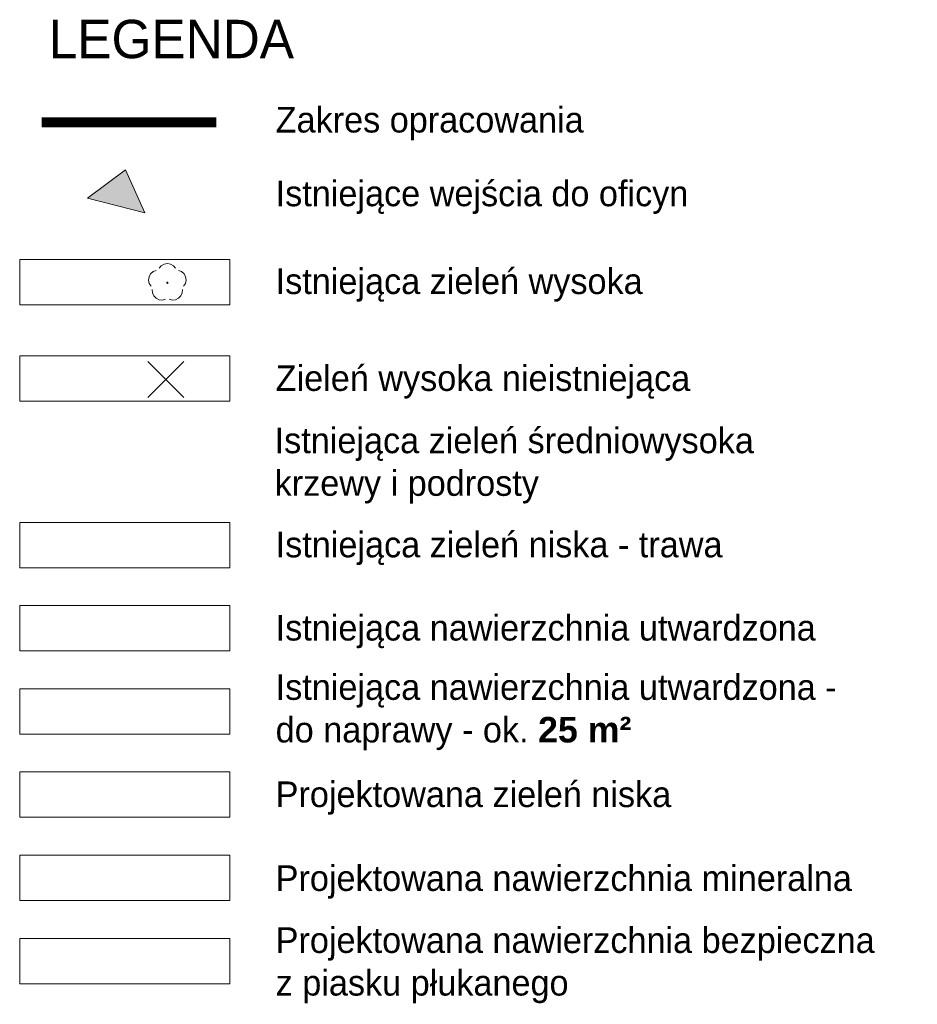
# Model space of a CAD drawing. Extents: x 5477758 to 5478338, y 5918296 to 5918502.
# Tile 138 of 138: x 5478299 to 5478334, y 5918415 to 5918454. Entities that reach past the tile are written whole.
import ezdxf

# ---------------------------------------------------------------- set-up
doc = ezdxf.new("R2010")
doc.units = 0
doc.linetypes.add('budynki akt$0$DASHED', pattern=[19.05, 12.7, -6.35])
doc.layers.get('0').update_dxf_attribs({"linetype": 'CONTINUOUS', "lineweight": 13})
for name, color, linetype, lineweight in [('000_wejscia do budynków', 7, 'CONTINUOUS', 0), ('A_GRANICA OPRACOWANIA', 7, 'CONTINUOUS', 0), ('GSPRDL', 96, 'CONTINUOUS', 18), ('New_ZZ_legenda_Pen_No__1', 7, 'CONTINUOUS', 18), ('ZZ_brak-drzewa', 4, 'CONTINUOUS', 30), ('ZZ_legenda_Pen_No__1', 7, 'CONTINUOUS', 18)]:
    doc.layers.add(name, color=color, linetype=linetype, lineweight=lineweight)
doc.styles.add('GENERATED_STYLE_2', font='txt')
doc.styles.add('GENERATED_STYLE_5', font='txt')

# ---------------------------------------------------------------- blocks, each defined once
blk = doc.blocks.new('zw$2EFF')
at = {"lineweight": 18}
blk.add_hatch(color=256, dxfattribs=at).paths.add_polyline_path([(-0.771, 0.963), (0, 0), (0.77, 0.963)])
blk.add_lwpolyline([(-0.771, 0.963), (0.77, 0.963), (0, 0), (-0.771, 0.963)], dxfattribs=at)
blk = doc.blocks.new('brak-drzewa')
at = {"layer": 'ZZ_brak-drzewa'}
for p, q in [((-0.707, 0.707), (0.707, -0.707)), ((0.707, 0.707), (-0.707, -0.707))]:
    blk.add_line(p, q, dxfattribs=at)
blk = doc.blocks.new('SPDLP')
blk.add_hatch(color=0).paths.add_polyline_path([(0, -0.09), (0.027812, -0.085595), (0.052901, -0.072812), (0.072812, -0.052901), (0.085595, -0.027812), (0.09, 0), (0.085595, 0.027812), (0.072812, 0.052901), (0.052901, 0.072812), (0.027812, 0.085595), (0, 0.09), (-0.027812, 0.085595), (-0.052901, 0.072812), (-0.072812, 0.052901), (-0.085595, 0.027812), (-0.09, 0), (-0.085595, -0.027812), (-0.072812, -0.052901), (-0.052901, -0.072812), (-0.027812, -0.085595)])
at = {"color": 0}
for points in [[(-1.271938, -0.268652), (-1.40916, -0.048001), (-1.462858, 0.20623), (-1.426585, 0.463525), (-1.304695, 0.693003), (-1.11182, 0.867117), (-0.871109, 0.964971)], [(-0.648554, 1.126667), (-0.481106, 1.325358), (-0.255912, 1.454989), (0, 1.5), (0.255912, 1.454989), (0.481106, 1.325358), (0.648554, 1.126667)], [(0.871109, 0.964971), (1.11182, 0.867117), (1.304695, 0.693003), (1.426585, 0.463525), (1.462858, 0.20623), (1.40916, -0.048001), (1.271938, -0.268652)], [(-0.137547, -1.292703), (-0.389802, -1.355024), (-0.648184, -1.327532), (-0.881678, -1.213525), (-1.062258, -1.026689), (-1.168249, -0.78945), (-1.186929, -0.530282)], [(1.186929, -0.530282), (1.168249, -0.78945), (1.062258, -1.026689), (0.881678, -1.213525), (0.648184, -1.327532), (0.389802, -1.355024), (0.137547, -1.292703)]]:
    blk.add_lwpolyline(points, dxfattribs=at)

msp = doc.modelspace()

# ---------------------------------------------------------------- linework, layer by layer
for points in [[(5478299.158, 5918444.564), (5478307.37, 5918444.564), (5478307.37, 5918442.792), (5478299.158, 5918442.792)], [(5478299.158, 5918440.797), (5478307.37, 5918440.797), (5478307.37, 5918439.025), (5478299.158, 5918439.025)], [(5478299.158, 5918434.29), (5478307.37, 5918434.29), (5478307.37, 5918432.518), (5478299.158, 5918432.518)], [(5478299.158, 5918431.036), (5478307.37, 5918431.036), (5478307.37, 5918429.264), (5478299.158, 5918429.264)], [(5478299.158, 5918427.783), (5478307.37, 5918427.783), (5478307.37, 5918426.01), (5478299.158, 5918426.01)], [(5478299.158, 5918424.529), (5478307.37, 5918424.529), (5478307.37, 5918422.757), (5478299.158, 5918422.757)], [(5478299.158, 5918421.275), (5478307.37, 5918421.275), (5478307.37, 5918419.503), (5478299.158, 5918419.503)], [(5478299.158, 5918418.022), (5478307.37, 5918418.022), (5478307.37, 5918416.25), (5478299.158, 5918416.25)]]:
    msp.add_lwpolyline(points, close=True)
at = {"layer": 'A_GRANICA OPRACOWANIA', "color": 1, "linetype": 'budynki akt$0$DASHED', "ltscale": 0.1, "const_width": 0.4}
msp.add_lwpolyline([(5478300.021, 5918449.933), (5478306.838, 5918449.933)], dxfattribs=at)

# ---------------------------------------------------------------- block references
at = {"layer": '000_wejscia do budynków', "lineweight": 18, "xscale": 1.5, "yscale": 1.5, "zscale": 1.5, "rotation": 165.4785844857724}
msp.add_blockref('zw$2EFF', (5478303.291, 5918448.081), dxfattribs=at)
at = {"layer": 'GSPRDL', "color": 96, "lineweight": 18, "xscale": 0.5, "yscale": 0.5}
msp.add_blockref('SPDLP', (5478304.928, 5918443.661), dxfattribs=at)
at = {"layer": 'ZZ_brak-drzewa'}
msp.add_blockref('brak-drzewa', (5478304.872, 5918439.878), dxfattribs=at)

# ---------------------------------------------------------------- texts
at = {"layer": 'New_ZZ_legenda_Pen_No__1', "linetype": 'Continuous', "char_height": 1, "attachment_point": 1, "rotation": 359.9974, "style": 'GENERATED_STYLE_2'}
for s, insert in [('{\\A1;Zakres opracowania}', (5478309.162, 5918450.535)), ('{\\A1;Istniejące wejścia do oficyn}', (5478309.162, 5918447.653)), ('{\\A1;Istniejąca zieleń wysoka}', (5478309.162, 5918444.22)), ('{\\A1;Zieleń wysoka nieistniejąca}', (5478309.162, 5918440.43)), ('{\\A1;Istniejąca zieleń średniowysoka\\Pkrzewy i podrosty}', (5478309.122, 5918437.995)), ('{\\A1;Istniejąca zieleń niska - trawa }', (5478309.162, 5918433.923)), ('{\\A1;Istniejąca nawierzchnia utwardzona', (5478309.162, 5918430.67)), ('{\\A1;Istniejąca nawierzchnia utwardzona -\\Pdo naprawy - ok. \\fArial CE|b1|i0|c238|p34;25 m²}', (5478309.162, 5918428.35)), ('{\\A1;Projektowana zieleń niska', (5478309.162, 5918424.158)), ('{\\A1;Projektowana nawierzchnia mineralna', (5478309.162, 5918420.877)), ('{\\A1;Projektowana nawierzchnia bezpieczna \\Pz piasku płukanego }', (5478309.162, 5918418.453))]:
    msp.add_mtext(s, dxfattribs=dict(at, insert=insert))
at = {"layer": 'ZZ_legenda_Pen_No__1', "linetype": 'Continuous', "insert": (5478300.292, 5918452.42), "char_height": 1.5, "attachment_point": 7, "rotation": 360, "style": 'GENERATED_STYLE_5'}
msp.add_mtext('{\\A1;LEGENDA}', dxfattribs=at)

doc.saveas('drawing.dxf')
